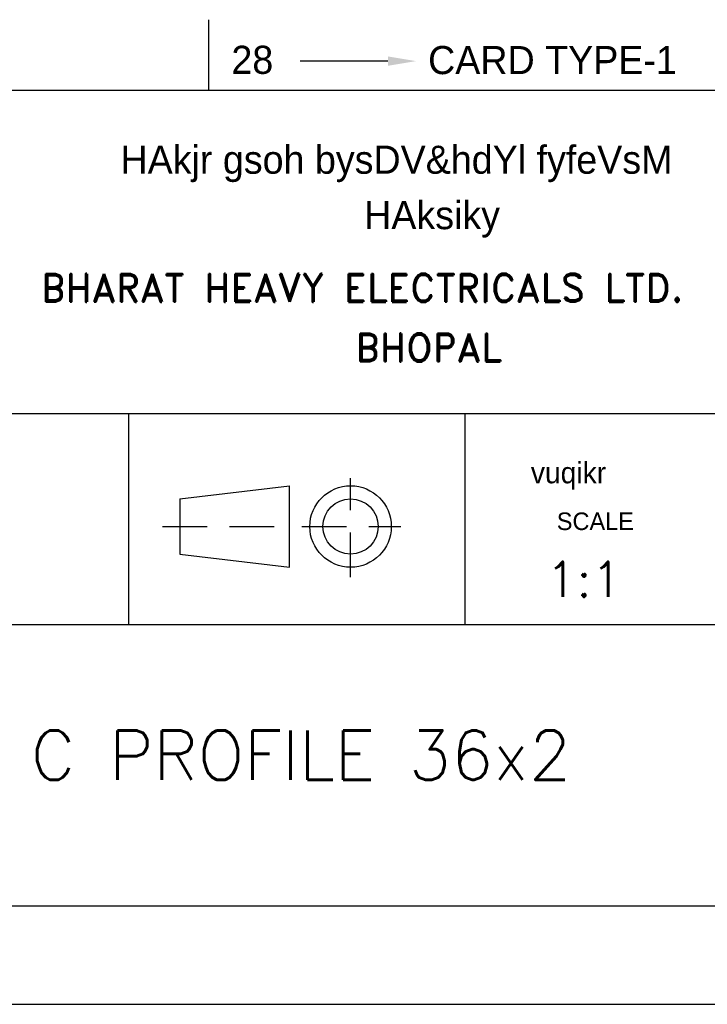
# Model space of a CAD drawing. Extents: x -15461 to 18833, y -2298 to 2685.
# Tile 2 of 5: x 18684 to 18733, y 2388 to 2458. Entities that reach past the tile are written whole.
import ezdxf
from ezdxf.enums import TextEntityAlignment as Align

# ---------------------------------------------------------------- set-up
doc = ezdxf.new("R2010")
doc.units = 0
doc.header["$LTSCALE"] = 0.5
doc.header["$MEASUREMENT"] = 0
doc.linetypes.add('HIDDEN', pattern=[9.525, 6.35, -3.175])
doc.layers.get('0').update_dxf_attribs({"linetype": 'CONTINUOUS'})
doc.layers.add('BOM', color=5, linetype='CONTINUOUS')
doc.layers.add('TEXT', color=3, linetype='CONTINUOUS')
doc.styles.add('HINDI', font='hindi')
doc.styles.add('ROMAND', font='romand')
doc.styles.add('ROMANS', font='romans.shx')

# ---------------------------------------------------------------- blocks, each defined once
blk = doc.blocks.new('A4')
for p, q in [((20, 65), (203, 65)), ((20, 42), (203, 42)), ((68.425, 27), (68.425, 42)), ((92.332, 27), (92.332, 42)), ((20, 27), (203, 27)), ((20.007, 7), (203, 7)), ((0, 0), (210, 0))]:
    blk.add_line(p, q)
at = {"layer": 'BOM', "color": 5}
for p, q in [((74.076, 70), (74.076, 65)), ((86.829, 67.056), (80.598, 67.056))]:
    blk.add_line(p, q, dxfattribs=at)
blk.add_solid([(86.829, 67.39), (86.829, 66.723), (88.829, 67.056)], dxfattribs=at)
at = {"layer": 'TEXT', "linetype": 'HIDDEN'}
for p, q in [((84.179, 30.361), (84.179, 37.408)), ((70.8, 33.969), (79.901, 33.969)), ((80.714, 33.969), (87.764, 33.969))]:
    blk.add_line(p, q, dxfattribs=at)
at = {"layer": 'TEXT'}
for p, q in [((72.048, 35.934), (79.842, 36.865)), ((79.842, 31.073), (79.842, 36.865)), ((72.048, 35.934), (72.048, 32.005)), ((72.048, 32.005), (79.842, 31.073))]:
    blk.add_line(p, q, dxfattribs=at)
for radius in [2.896, 1.965]:
    blk.add_circle((84.179, 33.969), radius, dxfattribs=at)
at = {"style": 'HINDI'}
for s, height, p in [('HAkjr gsoh bysDV&hdYl fyfeVsM', 2, (67.823, 59.049)), ('HAksiky', 2, (85.145, 55.109)), ('vuqikr', 1.5, (96.996, 37.041))]:
    blk.add_text(s, height=height, dxfattribs=at).set_placement(p)
at = {"style": 'ROMANS', "width": 0.7}
for tag, p in [('NEW_ALT_BY', (55.258, 287.074)), ('OLD_ALT_BY', (111.501, 287.317)), ('NEW_CHD_BY', (55.804, 283.392)), ('OLD_CHD_BY', (111.501, 283.226)), ('OLD_REV_NO', (77.509, 281.453)), ('NEW_REV_NO', (20.474, 280.694)), ('NEW_REV_DT', (29.912, 280.801)), ('OLD_REV_DT', (85.973, 280.498)), ('NEW_APP_BY', (57.033, 279.301)), ('OLD_APP_BY', (113.275, 279.135))]:
    blk.add_attdef(tag, p, '', height=1.5, dxfattribs=at)
at = {"color": 7, "style": 'ROMANS'}
for tag, p, height in [('OLD_ALT_SIGN', (122.942, 287.726), 1), ('NEW_ALT_SIGN', (66.315, 287.347), 1), ('NEW_CHD_SIGN', (67.271, 283.665), 1), ('OLD_CHD_SIGN', (123.215, 283.499), 1), ('NEW_APP_SIGN', (67.953, 279.165), 1), ('OLD_APP_SIGN', (124.717, 279.407), 1), ('DRN_SIGN', (159.637, 55.294), 1), ('CHD_SIGN', (159.199, 49.178), 1), ('APP_SIGN', (159.199, 43.062), 1), ('TITLE1', (42.347, 16.763), 3.5), ('TITLE2', (42.347, 10.547), 3.5)]:
    blk.add_attdef(tag, p, '', height=height, dxfattribs=at)
at = {"style": 'ROMANS'}
for tag, p, height in [('NEW_DCA_NO', (20.902, 275.074), 2), ('OLD_DCA_NO', (78.055, 274.634), 2), ('NEW_DCA_DETAILS', (20.902, 271.392), 1.8), ('OLD_DCA_DETAILS', (78.055, 270.952), 1.8)]:
    blk.add_attdef(tag, p, '', height=height, dxfattribs=at)
for tag, p, width in [('SHTNO', (13.782, 110.329), 0.8), ('REV_NO', (13.803, 101.042), 0.8), ('DRG_NO', (13.882, 72.696), 0.9)]:
    blk.add_attdef(tag, p, '', height=2.8, rotation=90, dxfattribs=dict(at, width=width))
at = {"color": 7, "style": 'ROMANS'}
for tag, height, p in [('DRN_BY', 2, (149.817, 56.824)), ('DRN_DATE', 1.5, (180.802, 56.66)), ('CHD_BY', 2, (149.817, 50.816)), ('CHD_DATE', 1.5, (180.705, 51.144)), ('APP_BY', 2, (149.817, 44.808)), ('APP_DATE', 1.5, (180.705, 44.644)), ('ITNO', 2.5, (181.697, 30.871)), ('SCALE', 2.5, (100.766, 30.215)), ('NOIT', 2.5, (197.036, 30.379)), ('REFTOASSY', 2.5, (147.44, 29.599)), ('REV_NO', 3.5, (197.304, 16.454)), ('SHTNO', 2.5, (157.787, 10.064)), ('NOSHT', 2.5, (199.431, 10.041))]:
    blk.add_attdef(tag, text='', height=height, dxfattribs=at).set_placement(p, align=Align.MIDDLE)
at = {"color": 7, "style": 'ROMANS', "width": 0.8}
blk.add_attdef('WEIGHT', text='', height=2.3, dxfattribs=at).set_placement((119.668, 29.961), align=Align.MIDDLE)
at = {"color": 7, "style": 'ROMANS', "width": 1.5}
blk.add_attdef('DRG_NO', (133.585, 15.092), '', height=3.5, dxfattribs=at)
at = {"layer": 'BOM', "color": 5}
for s, p in [('28', (75.709, 66.148)), ('CARD TYPE-1', (89.69, 66.13))]:
    blk.add_text(s, height=2, dxfattribs=at).set_placement(p)
at = {"layer": 'TEXT', "style": 'ROMAND'}
for s, p in [('BHARAT HEAVY ELECTRICALS LTD.', (62.182, 49.944)), ('BHOPAL', (84.529, 45.691))]:
    blk.add_text(s, height=2, dxfattribs=at).set_placement(p)
at = {"layer": 'TEXT'}
blk.add_text('SCALE', height=1.25, dxfattribs=at).set_placement((98.84, 33.717))

msp = doc.modelspace()

# ---------------------------------------------------------------- block references
ref = msp.add_blockref('A4', (18622.982, 2388.054))
ref.add_attrib('TITLE1', 'C PROFILE 36x2', (18684.445, 2404.022), dxfattribs={"color": 7, "height": 3.5, "style": 'ROMANS'})
ref.add_attrib('SCALE', '1:1', dxfattribs={"color": 7, "height": 2.5, "style": 'ROMANS'}).set_placement((18723.748, 2418.27), align=Align.MIDDLE)

doc.saveas('drawing.dxf')
